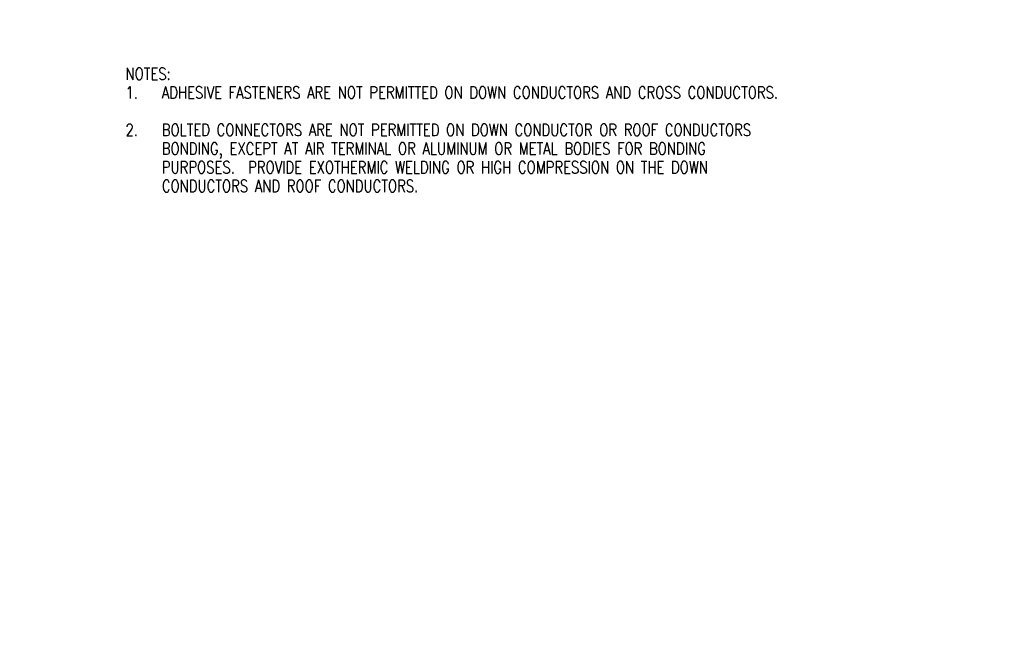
# Model space of a CAD drawing. Header units: inches. Extents: x 0 to 90.7, y 0 to 44.5.
# Tile 2 of 7: x 70.1 to 80.3, y 22.2 to 28.7. Entities that reach past the tile are written whole.
import ezdxf
from ezdxf import colors
from ezdxf.entities.mleader import LeaderData, LeaderLine
from ezdxf.math import Vec2, Vec3

# ---------------------------------------------------------------- set-up
doc = ezdxf.new("R2010")
doc.units = ezdxf.units.IN
doc.header["$MEASUREMENT"] = 0
doc.layers.add('E-ANNO-TEXT', color=2, linetype='Continuous')
doc.styles.add('Annotative', font='romans.shx', dxfattribs={"width": 0.8, "height": 0.125})

msp = doc.modelspace()

# ---------------------------------------------------------------- texts
at = {"layer": 'E-ANNO-TEXT', "lineweight": -3, "insert": (71.2128, 28.2044), "char_height": 0.125, "width": 7.138228, "attachment_point": 1, "line_spacing_factor": 0.92569, "style": 'Annotative'}
msp.add_mtext('NOTES:\\P\\pxi-3,l3,t3;1.^IADHESIVE FASTENERS ARE NOT PERMITTED ON DOWN CONDUCTORS AND CROSS CONDUCTORS.\\P\\pi0,l0,tz;\\P\\pi-3,l3,t3;2.^IBOLTED CONNECTORS ARE NOT PERMITTED ON DOWN CONDUCTOR OR ROOF CONDUCTORS BONDING, EXCEPT AT AIR TERMINAL OR ALUMINUM OR METAL BODIES FOR BONDING PURPOSES.  PROVIDE EXOTHERMIC WELDING OR HIGH COMPRESSION ON THE DOWN CONDUCTORS AND ROOF CONDUCTORS.', dxfattribs=at)

# ---------------------------------------------------------------- leaders
at = {"layer": 'E-ANNO-TEXT', "lineweight": -3}
ml = msp.add_multileader_mtext('Standard', dxfattribs=at)
ml.set_content('{\\LKEYED CONSTRUCTION JOINT (KCJ)}', color=256, style='Annotative')
ml.set_leader_properties(color=1, linetype='ByLayer', lineweight=-1)
ml.build(insert=Vec2(0, 0))
ml.multileader.update_dxf_attribs({"text_right_attachment_type": 3, "dogleg_length": 0.1782, "arrow_head_size": 0.125})
ctx = ml.context
ctx.base_point, ctx.char_height, ctx.arrow_head_size, ctx.landing_gap_size, ctx.plane_origin = Vec3(84.5489, 35.0895), 0.125, 0.125, 0.0312, Vec3(84.3707, 35.0895)
ctx.right_attachment, ctx.text_align_type = 3, 1
notes = []
notes.append((ctx, [(0, (0, 0, 0), (0, 0), (1, 0), 1, [])]))
ctx.mtext.insert, ctx.mtext.alignment, ctx.mtext.flow_direction = Vec3(85.904, 35.1729), 2, 5
ml = msp.add_multileader_mtext('Standard', dxfattribs=at)
ml.set_content('{\\LROUGHENED CONSTRUCTION JOIN (CJ)}', color=256, style='Annotative')
ml.set_leader_properties(color=1, linetype='ByLayer', lineweight=-1)
ml.build(insert=Vec2(0, 0))
ml.multileader.update_dxf_attribs({"text_right_attachment_type": 3, "dogleg_length": 0.1782, "arrow_head_size": 0.125})
ctx = ml.context
ctx.base_point, ctx.char_height, ctx.arrow_head_size, ctx.landing_gap_size, ctx.plane_origin = Vec3(84.4204, 32.5259), 0.125, 0.125, 0.0312, Vec3(84.3707, 32.5259)
ctx.right_attachment, ctx.text_align_type = 3, 1
notes.append((ctx, [(0, (0, 0, 0), (0, 0), (1, 0), 1, [])]))
ctx.mtext.insert, ctx.mtext.alignment, ctx.mtext.flow_direction = Vec3(85.904, 32.6092), 2, 5
for ctx, leaders in notes:
    for number, flags, end, landing, length, lines in leaders:
        leader = LeaderData()
        leader.index, (leader.has_last_leader_line, leader.has_dogleg_vector, leader.attachment_direction) = number, flags
        leader.last_leader_point, leader.dogleg_vector, leader.dogleg_length = Vec3(end), Vec3(landing), length
        for number, points, colour, breaks in lines:
            line = LeaderLine()
            line.index, line.vertices, line.color, line.breaks = number, Vec3.list(points), colors.encode_raw_color(colour), breaks
            leader.lines.append(line)
        ctx.leaders.append(leader)

doc.saveas('drawing.dxf')
